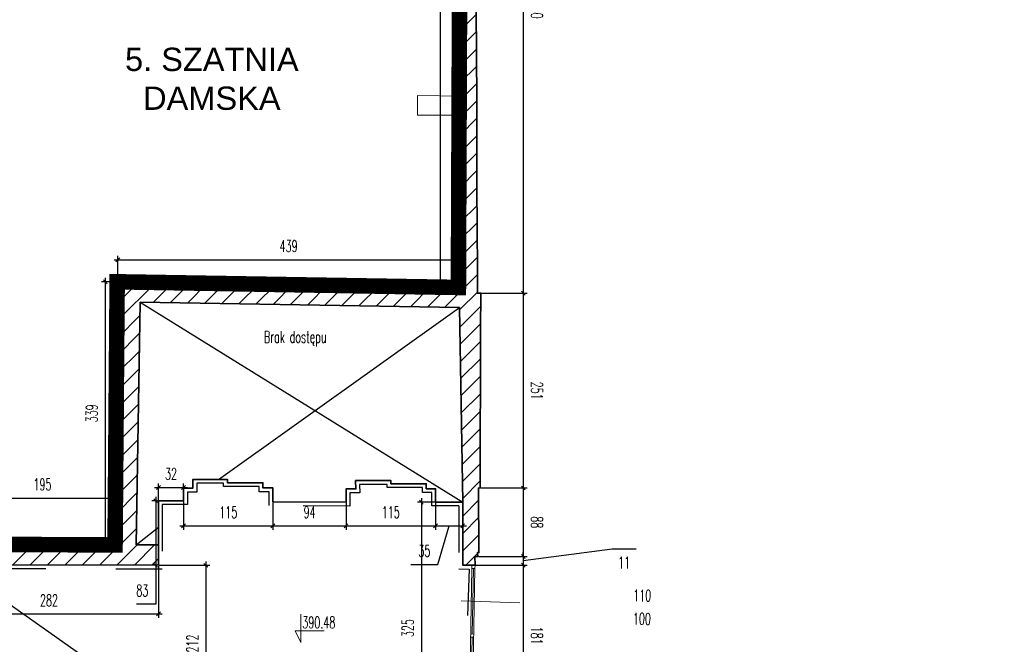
# Model space of a CAD drawing. Header units: millimetres. Extents: x 19887 to 192597, y -14203 to 39042.
# Tile 222 of 256: x 69708 to 70976, y -9289 to -8484. Entities that reach past the tile are written whole.
import ezdxf

# ---------------------------------------------------------------- set-up
doc = ezdxf.new("R2010")
doc.units = ezdxf.units.MM
doc.linetypes.add('ACAD_ISO03W100', pattern=[30, 12, -18])
doc.linetypes.add('DASHED2', pattern=[9.525, 6.35, -3.175])
doc.layers.get('Defpoints').update_dxf_attribs({"color": 4})
for name, color, linetype in [('A_DBA-RAMKI', 6, 'Continuous'), ('A_DBA-WYMIAR', 1, 'Continuous'), ('Opis', 252, 'Continuous'), ('Sufit podwieszany', 252, 'Continuous'), ('Wymiarowanie', 3, 'Continuous'), ('Wypełnienie', 252, 'Continuous')]:
    doc.layers.add(name, color=color, linetype=linetype)
for name, color, linetype, lineweight in [('Basen_rzut_poziom_1_obrys', 252, 'Continuous', 35), ('koty wysokościowe', 252, 'Continuous', 0), ('Okna', 252, 'Continuous', 5), ('Schody', 252, 'Continuous', 5)]:
    doc.layers.add(name, color=color, linetype=linetype, lineweight=lineweight)
doc.styles.add('ARIAL', font='arial.ttf')
doc.styles.add('ROMANS', font='romans.shx', dxfattribs={"width": 0.6})
doc.styles.get("Standard").update_dxf_attribs({"font": 'arial.ttf'})
doc.dimstyles.new('000001FB70622F18', dxfattribs={"dimtxt": 20, "dimasz": 5, "dimexe": 5, "dimexo": 1, "dimgap": 20, "dimtad": 1, "dimtoh": 1, "dimdec": 0, "dimtxsty": 'Standard', "dimblk": 'OBLIQUE', "dimcen": 0, "dimdle": 5, "dimclrd": 252, "dimclre": 252, "dimclrt": 252, "dimadec": 0, "dimazin": 0, "dimtfac": 1, "dimtdec": 0, "dimtmove": 0, "dimatfit": 3, "dimldrblk": 'OBLIQUE', "dimfxl": 150, "dimfxlon": 1, "dimlwd": 25, "dimlwe": 25, "dimarcsym": 1})

# ---------------------------------------------------------------- blocks, each defined once
blk = doc.blocks.new('_Oblique')
at = {"color": 0, "linetype": 'ByBlock', "lineweight": -2}
blk.add_line((-0.5, -0.5), (0.5, 0.5), dxfattribs=at)
blk = doc.blocks.new('*D795')
at = {"layer": 'Defpoints', "color": 0}
for p in [(4440, -3346.3), (4442.7, -4076.4), (4501.8, -4076.4)]:
    blk.add_point(p, dxfattribs=at)
at = {"layer": 'Wymiarowanie', "color": 252, "linetype": 'Continuous', "lineweight": 25}
for p, q in [((4501.8, -3341.3), (4501.8, -4081.4)), ((4441, -3346.3), (4506.8, -3346.3)), ((4443.7, -4076.4), (4506.8, -4076.4))]:
    blk.add_line(p, q, dxfattribs=at)
at = {"layer": 'Wymiarowanie', "color": 252, "linetype": 'ByBlock', "lineweight": 25, "xscale": 5, "yscale": 5, "zscale": 5}
for p, rotation in [((4501.8, -3346.3), 90), ((4501.8, -4076.4), 270)]:
    blk.add_blockref('_Oblique', p, dxfattribs=dict(at, rotation=rotation))
at = {"layer": 'Wymiarowanie', "color": 252, "insert": (4519.3, -3711.3), "char_height": 15, "attachment_point": 5, "rotation": 270, "style": 'ROMANS'}
blk.add_mtext('730', dxfattribs=at)
blk = doc.blocks.new('*D797')
at = {"layer": 'Defpoints', "color": 0}
for p in [(4442.7, -4076.4), (4446.5, -4327.2), (4501.8, -4327.2)]:
    blk.add_point(p, dxfattribs=at)
at = {"layer": 'Wymiarowanie', "color": 252, "linetype": 'Continuous', "lineweight": 25}
for p, q in [((4443.7, -4076.4), (4506.8, -4076.4)), ((4501.8, -4071.4), (4501.8, -4332.2)), ((4447.5, -4327.2), (4506.8, -4327.2))]:
    blk.add_line(p, q, dxfattribs=at)
at = {"layer": 'Wymiarowanie', "color": 252, "linetype": 'ByBlock', "lineweight": 25, "xscale": 5, "yscale": 5, "zscale": 5}
for p, rotation in [((4501.8, -4076.4), 90), ((4501.8, -4327.2), 270)]:
    blk.add_blockref('_Oblique', p, dxfattribs=dict(at, rotation=rotation))
at = {"layer": 'Wymiarowanie', "color": 252, "insert": (4519.3, -4201.8), "char_height": 15, "attachment_point": 5, "rotation": 270, "style": 'ROMANS'}
blk.add_mtext('251', dxfattribs=at)
blk = doc.blocks.new('*D800')
at = {"layer": 'Defpoints', "color": 0}
for p in [(4446.5, -4327.2), (4443.1, -4415.3), (4501.8, -4415.3)]:
    blk.add_point(p, dxfattribs=at)
at = {"layer": 'Wymiarowanie', "color": 252, "linetype": 'Continuous', "lineweight": 25}
for p, q in [((4447.5, -4327.2), (4506.8, -4327.2)), ((4501.8, -4322.2), (4501.8, -4420.3)), ((4444.1, -4415.3), (4506.8, -4415.3))]:
    blk.add_line(p, q, dxfattribs=at)
at = {"layer": 'Wymiarowanie', "color": 252, "linetype": 'ByBlock', "lineweight": 25, "xscale": 5, "yscale": 5, "zscale": 5}
for p, rotation in [((4501.8, -4327.2), 90), ((4501.8, -4415.3), 270)]:
    blk.add_blockref('_Oblique', p, dxfattribs=dict(at, rotation=rotation))
at = {"layer": 'Wymiarowanie', "color": 252, "insert": (4519.3, -4371.3), "char_height": 15, "attachment_point": 5, "rotation": 270, "style": 'ROMANS'}
blk.add_mtext('88', dxfattribs=at)
blk = doc.blocks.new('*D799')
at = {"layer": 'Defpoints', "color": 0}
for p in [(4443.1, -4415.3), (4439.7, -4426.7), (4501.8, -4426.7)]:
    blk.add_point(p, dxfattribs=at)
at = {"layer": 'Wymiarowanie', "color": 252, "linetype": 'Continuous', "lineweight": 25}
for p, q in [((4616.3, -4405.8), (4501.8, -4421)), ((4647, -4405.8), (4616.3, -4405.8)), ((4444.1, -4415.3), (4506.8, -4415.3)), ((4501.8, -4410.3), (4501.8, -4431.7)), ((4501.8, -4415.3), (4501.8, -4410.3)), ((4440.7, -4426.7), (4506.8, -4426.7)), ((4501.8, -4426.7), (4501.8, -4431.7))]:
    blk.add_line(p, q, dxfattribs=at)
at = {"layer": 'Wymiarowanie', "color": 252, "linetype": 'ByBlock', "lineweight": 25, "xscale": 5, "yscale": 5, "zscale": 5}
for p, rotation in [((4501.8, -4415.3), 270), ((4501.8, -4426.7), 90)]:
    blk.add_blockref('_Oblique', p, dxfattribs=dict(at, rotation=rotation))
at = {"layer": 'Wymiarowanie', "color": 252, "insert": (4631.6, -4423.3), "char_height": 15, "attachment_point": 5, "style": 'ROMANS'}
blk.add_mtext('11', dxfattribs=at)
blk = doc.blocks.new('*D798')
at = {"layer": 'Defpoints', "color": 0}
for p in [(4439.7, -4426.7), (4436.3, -4608.1), (4501.8, -4608.1)]:
    blk.add_point(p, dxfattribs=at)
at = {"layer": 'Wymiarowanie', "color": 252, "linetype": 'Continuous', "lineweight": 25}
for p, q in [((4501.8, -4421.7), (4501.8, -4613.1)), ((4440.7, -4426.7), (4506.8, -4426.7)), ((4437.3, -4608.1), (4506.8, -4608.1))]:
    blk.add_line(p, q, dxfattribs=at)
at = {"layer": 'Wymiarowanie', "color": 252, "linetype": 'ByBlock', "lineweight": 25, "xscale": 5, "yscale": 5, "zscale": 5}
for p, rotation in [((4501.8, -4426.7), 90), ((4501.8, -4608.1), 270)]:
    blk.add_blockref('_Oblique', p, dxfattribs=dict(at, rotation=rotation))
at = {"layer": 'Wymiarowanie', "color": 252, "insert": (4519.3, -4517.4), "char_height": 15, "attachment_point": 5, "rotation": 270, "style": 'ROMANS'}
blk.add_mtext('181', dxfattribs=at)
blk = doc.blocks.new('*D806')
at = {"layer": 'Defpoints', "color": 0}
for p in [(4395.1, -3077.1), (4422.2, -3077.1), (4419.3, -4068.9)]:
    blk.add_point(p, dxfattribs=at)
at = {"layer": 'Wymiarowanie', "color": 252, "linetype": 'Continuous', "lineweight": 25}
for p, q in [((4421.2, -3077.1), (4390.1, -3077.1)), ((4395.1, -4073.9), (4395.1, -3072.1)), ((4418.3, -4068.9), (4390.1, -4068.9))]:
    blk.add_line(p, q, dxfattribs=at)
at = {"layer": 'Wymiarowanie', "color": 252, "linetype": 'ByBlock', "lineweight": 25, "xscale": 5, "yscale": 5, "zscale": 5}
for p, rotation in [((4395.1, -3077.1), 90), ((4395.1, -4068.9), 270)]:
    blk.add_blockref('_Oblique', p, dxfattribs=dict(at, rotation=rotation))
at = {"layer": 'Wymiarowanie', "color": 252, "insert": (4377.6, -3573), "char_height": 15, "attachment_point": 5, "rotation": 90, "style": 'ROMANS'}
blk.add_mtext('992', dxfattribs=at)
blk = doc.blocks.new('*D803')
at = {"layer": 'Defpoints', "color": 0}
for p in [(3963.9, -4061.7), (3980.1, -4061.7), (3977.4, -4400.6)]:
    blk.add_point(p, dxfattribs=at)
at = {"layer": 'Wymiarowanie', "color": 252, "linetype": 'Continuous', "lineweight": 25}
for p, q in [((3979.1, -4061.7), (3958.9, -4061.7)), ((3963.9, -4405.6), (3963.9, -4056.7)), ((3976.4, -4400.6), (3958.9, -4400.6))]:
    blk.add_line(p, q, dxfattribs=at)
at = {"layer": 'Wymiarowanie', "color": 252, "linetype": 'ByBlock', "lineweight": 25, "xscale": 5, "yscale": 5, "zscale": 5}
for p, rotation in [((3963.9, -4061.7), 90), ((3963.9, -4400.6), 270)]:
    blk.add_blockref('_Oblique', p, dxfattribs=dict(at, rotation=rotation))
at = {"layer": 'Wymiarowanie', "color": 252, "insert": (3946.4, -4231.1), "char_height": 15, "attachment_point": 5, "rotation": 90, "style": 'ROMANS'}
blk.add_mtext('339', dxfattribs=at)
blk = doc.blocks.new('*D807')
at = {"layer": 'Defpoints', "color": 0}
for p in [(4064.6, -4326.5), (4032.2, -4343.6), (4064.6, -4343.6)]:
    blk.add_point(p, dxfattribs=at)
at = {"layer": 'Wymiarowanie', "color": 252, "linetype": 'Continuous', "lineweight": 25}
for p, q in [((4027.2, -4326.5), (4069.6, -4326.5)), ((4032.2, -4342.6), (4032.2, -4321.5)), ((4064.6, -4342.6), (4064.6, -4321.5))]:
    blk.add_line(p, q, dxfattribs=at)
at = {"layer": 'Wymiarowanie', "color": 252, "linetype": 'ByBlock', "lineweight": 25, "xscale": 5, "yscale": 5, "zscale": 5, "rotation": 180}
blk.add_blockref('_Oblique', (4032.2, -4326.5), dxfattribs=at)
at = {"layer": 'Wymiarowanie', "color": 252, "linetype": 'ByBlock', "lineweight": 25, "xscale": 5, "yscale": 5, "zscale": 5}
blk.add_blockref('_Oblique', (4064.6, -4326.5), dxfattribs=at)
at = {"layer": 'Wymiarowanie', "color": 252, "insert": (4048.4, -4309), "char_height": 15, "attachment_point": 5, "style": 'ROMANS'}
blk.add_mtext('32', dxfattribs=at)
blk = doc.blocks.new('*D804')
at = {"layer": 'Defpoints', "color": 0}
for p in [(4064.6, -4343.6), (4179.6, -4345), (4179.6, -4375.9)]:
    blk.add_point(p, dxfattribs=at)
at = {"layer": 'Wymiarowanie', "color": 252, "linetype": 'Continuous', "lineweight": 25}
for p, q in [((4064.6, -4344.6), (4064.6, -4380.9)), ((4179.6, -4346), (4179.6, -4380.9)), ((4059.6, -4375.9), (4184.6, -4375.9))]:
    blk.add_line(p, q, dxfattribs=at)
at = {"layer": 'Wymiarowanie', "color": 252, "linetype": 'ByBlock', "lineweight": 25, "xscale": 5, "yscale": 5, "zscale": 5, "rotation": 180}
blk.add_blockref('_Oblique', (4064.6, -4375.9), dxfattribs=at)
at = {"layer": 'Wymiarowanie', "color": 252, "linetype": 'ByBlock', "lineweight": 25, "xscale": 5, "yscale": 5, "zscale": 5}
blk.add_blockref('_Oblique', (4179.6, -4375.9), dxfattribs=at)
at = {"layer": 'Wymiarowanie', "color": 252, "insert": (4122.1, -4358.4), "char_height": 15, "attachment_point": 5, "style": 'ROMANS'}
blk.add_mtext('115', dxfattribs=at)
blk = doc.blocks.new('*D808')
at = {"layer": 'Defpoints', "color": 0}
for p in [(4179.6, -4345), (4273.7, -4345.5), (4273.7, -4375.9)]:
    blk.add_point(p, dxfattribs=at)
at = {"layer": 'Wymiarowanie', "color": 252, "linetype": 'Continuous', "lineweight": 25}
for p, q in [((4179.6, -4346), (4179.6, -4380.9)), ((4273.7, -4346.5), (4273.7, -4380.9)), ((4174.6, -4375.9), (4278.7, -4375.9))]:
    blk.add_line(p, q, dxfattribs=at)
at = {"layer": 'Wymiarowanie', "color": 252, "linetype": 'ByBlock', "lineweight": 25, "xscale": 5, "yscale": 5, "zscale": 5, "rotation": 180}
blk.add_blockref('_Oblique', (4179.6, -4375.9), dxfattribs=at)
at = {"layer": 'Wymiarowanie', "color": 252, "linetype": 'ByBlock', "lineweight": 25, "xscale": 5, "yscale": 5, "zscale": 5}
blk.add_blockref('_Oblique', (4273.7, -4375.9), dxfattribs=at)
at = {"layer": 'Wymiarowanie', "color": 252, "insert": (4226.7, -4358.4), "char_height": 15, "attachment_point": 5, "style": 'ROMANS'}
blk.add_mtext('94', dxfattribs=at)
blk = doc.blocks.new('*D809')
at = {"layer": 'Defpoints', "color": 0}
for p in [(4273.7, -4345.5), (4388.9, -4345.4), (4388.9, -4375.9)]:
    blk.add_point(p, dxfattribs=at)
at = {"layer": 'Wymiarowanie', "color": 252, "linetype": 'Continuous', "lineweight": 25}
for p, q in [((4273.7, -4346.5), (4273.7, -4380.9)), ((4388.9, -4346.4), (4388.9, -4380.9)), ((4268.7, -4375.9), (4393.9, -4375.9))]:
    blk.add_line(p, q, dxfattribs=at)
at = {"layer": 'Wymiarowanie', "color": 252, "linetype": 'ByBlock', "lineweight": 25, "xscale": 5, "yscale": 5, "zscale": 5, "rotation": 180}
blk.add_blockref('_Oblique', (4273.7, -4375.9), dxfattribs=at)
at = {"layer": 'Wymiarowanie', "color": 252, "linetype": 'ByBlock', "lineweight": 25, "xscale": 5, "yscale": 5, "zscale": 5}
blk.add_blockref('_Oblique', (4388.9, -4375.9), dxfattribs=at)
at = {"layer": 'Wymiarowanie', "color": 252, "insert": (4331.3, -4358.4), "char_height": 15, "attachment_point": 5, "style": 'ROMANS'}
blk.add_mtext('115', dxfattribs=at)
blk = doc.blocks.new('*D811')
at = {"layer": 'Defpoints', "color": 0}
for p in [(4388.9, -4345.4), (4423.8, -4345.4), (4423.8, -4375.9)]:
    blk.add_point(p, dxfattribs=at)
at = {"layer": 'Wymiarowanie', "color": 252, "linetype": 'Continuous', "lineweight": 25}
for p, q in [((4388.9, -4346.4), (4388.9, -4380.9)), ((4423.8, -4346.4), (4423.8, -4380.9)), ((4383.9, -4375.9), (4428.8, -4375.9)), ((4391.8, -4425.7), (4406.4, -4375.9)), ((4357.2, -4425.7), (4391.8, -4425.7))]:
    blk.add_line(p, q, dxfattribs=at)
at = {"layer": 'Wymiarowanie', "color": 252, "linetype": 'ByBlock', "lineweight": 25, "xscale": 5, "yscale": 5, "zscale": 5, "rotation": 180}
blk.add_blockref('_Oblique', (4388.9, -4375.9), dxfattribs=at)
at = {"layer": 'Wymiarowanie', "color": 252, "linetype": 'ByBlock', "lineweight": 25, "xscale": 5, "yscale": 5, "zscale": 5}
blk.add_blockref('_Oblique', (4423.8, -4375.9), dxfattribs=at)
at = {"layer": 'Wymiarowanie', "color": 252, "insert": (4374.5, -4408.2), "char_height": 15, "attachment_point": 5, "style": 'ROMANS'}
blk.add_mtext('35', dxfattribs=at)
blk = doc.blocks.new('*D823')
at = {"layer": 'Defpoints', "color": 0}
for p in [(3980.4, -4340.2), (3785.5, -4387.7), (3980.4, -4389.2)]:
    blk.add_point(p, dxfattribs=at)
at = {"layer": 'Wymiarowanie', "color": 252, "linetype": 'Continuous', "lineweight": 25}
for p, q in [((3780.5, -4340.2), (3985.4, -4340.2)), ((3785.5, -4386.7), (3785.5, -4335.2)), ((3980.4, -4388.2), (3980.4, -4335.2))]:
    blk.add_line(p, q, dxfattribs=at)
at = {"layer": 'Wymiarowanie', "color": 252, "linetype": 'ByBlock', "lineweight": 25, "xscale": 5, "yscale": 5, "zscale": 5, "rotation": 180}
blk.add_blockref('_Oblique', (3785.5, -4340.2), dxfattribs=at)
at = {"layer": 'Wymiarowanie', "color": 252, "linetype": 'ByBlock', "lineweight": 25, "xscale": 5, "yscale": 5, "zscale": 5}
blk.add_blockref('_Oblique', (3980.4, -4340.2), dxfattribs=at)
at = {"layer": 'Wymiarowanie', "color": 252, "insert": (3883, -4322.7), "char_height": 15, "attachment_point": 5, "style": 'ROMANS'}
blk.add_mtext('195', dxfattribs=at)
blk = doc.blocks.new('*D831')
at = {"layer": 'Defpoints', "color": 0}
for p in [(4032.2, -4426.8), (3750.4, -4440.7), (4032.2, -4489.4)]:
    blk.add_point(p, dxfattribs=at)
at = {"layer": 'Wymiarowanie', "color": 252, "linetype": 'Continuous', "lineweight": 25}
for p, q in [((4032.2, -4427.8), (4032.2, -4494.4)), ((3750.4, -4441.7), (3750.4, -4494.4)), ((3745.4, -4489.4), (4037.2, -4489.4))]:
    blk.add_line(p, q, dxfattribs=at)
at = {"layer": 'Wymiarowanie', "color": 252, "linetype": 'ByBlock', "lineweight": 25, "xscale": 5, "yscale": 5, "zscale": 5, "rotation": 180}
blk.add_blockref('_Oblique', (3750.4, -4489.4), dxfattribs=at)
at = {"layer": 'Wymiarowanie', "color": 252, "linetype": 'ByBlock', "lineweight": 25, "xscale": 5, "yscale": 5, "zscale": 5}
blk.add_blockref('_Oblique', (4032.2, -4489.4), dxfattribs=at)
at = {"layer": 'Wymiarowanie', "color": 252, "insert": (3891.3, -4471.9), "char_height": 15, "attachment_point": 5, "style": 'ROMANS'}
blk.add_mtext('282', dxfattribs=at)
blk = doc.blocks.new('*D966')
at = {"layer": 'Defpoints', "color": 0}
for p in [(4032.2, -4426.8), (4009, -4638.8), (4093.3, -4638.8)]:
    blk.add_point(p, dxfattribs=at)
at = {"layer": 'Wymiarowanie', "color": 252, "linetype": 'Continuous', "lineweight": 25}
for p, q in [((4093.3, -4421.8), (4093.3, -4643.8)), ((4033.2, -4426.8), (4098.3, -4426.8)), ((4010, -4638.8), (4098.3, -4638.8))]:
    blk.add_line(p, q, dxfattribs=at)
at = {"layer": 'Wymiarowanie', "color": 252, "linetype": 'ByBlock', "lineweight": 25, "xscale": 5, "yscale": 5, "zscale": 5}
for p, rotation in [((4093.3, -4426.8), 90), ((4093.3, -4638.8), 270)]:
    blk.add_blockref('_Oblique', p, dxfattribs=dict(at, rotation=rotation))
at = {"layer": 'Wymiarowanie', "color": 252, "insert": (4075.8, -4527.5), "char_height": 15, "attachment_point": 5, "rotation": 90, "style": 'ROMANS'}
blk.add_mtext('212', dxfattribs=at)
blk = doc.blocks.new('*D980')
at = {"layer": 'Defpoints', "color": 0}
for p in [(4423.8, -4345.4), (4370.6, -4670), (4407.6, -4670)]:
    blk.add_point(p, dxfattribs=at)
at = {"layer": 'Wymiarowanie', "color": 252, "linetype": 'Continuous', "lineweight": 25}
for p, q in [((4422.8, -4345.4), (4365.6, -4345.4)), ((4370.6, -4340.4), (4370.6, -4675)), ((4406.6, -4670), (4365.6, -4670))]:
    blk.add_line(p, q, dxfattribs=at)
at = {"layer": 'Wymiarowanie', "color": 252, "linetype": 'ByBlock', "lineweight": 25, "xscale": 5, "yscale": 5, "zscale": 5}
for p, rotation in [((4370.6, -4345.4), 90), ((4370.6, -4670), 270)]:
    blk.add_blockref('_Oblique', p, dxfattribs=dict(at, rotation=rotation))
at = {"layer": 'Wymiarowanie', "color": 252, "insert": (4353.1, -4507.7), "char_height": 15, "attachment_point": 5, "rotation": 90, "style": 'ROMANS'}
blk.add_mtext('325', dxfattribs=at)
blk = doc.blocks.new('*D979')
at = {"layer": 'Defpoints', "color": 0}
for p in [(4032.2, -4343.6), (4028.7, -4426.8), (4032.2, -4426.8)]:
    blk.add_point(p, dxfattribs=at)
at = {"layer": 'Wymiarowanie', "color": 252, "linetype": 'Continuous', "lineweight": 25}
for p, q in [((4031.2, -4343.6), (4023.7, -4343.6)), ((4028.7, -4338.6), (4028.7, -4431.8)), ((4031.2, -4426.8), (4023.7, -4426.8)), ((4028.7, -4426.8), (4028.7, -4476.8)), ((4028.7, -4476.8), (4004.1, -4476.8))]:
    blk.add_line(p, q, dxfattribs=at)
at = {"layer": 'Wymiarowanie', "color": 252, "linetype": 'ByBlock', "lineweight": 25, "xscale": 5, "yscale": 5, "zscale": 5}
for p, rotation in [((4028.7, -4343.6), 90), ((4028.7, -4426.8), 270)]:
    blk.add_blockref('_Oblique', p, dxfattribs=dict(at, rotation=rotation))
at = {"layer": 'Wymiarowanie', "color": 252, "insert": (4011.4, -4459.3), "char_height": 15, "attachment_point": 5, "style": 'ROMANS'}
blk.add_mtext('83', dxfattribs=at)
blk = doc.blocks.new('*D1012')
at = {"layer": 'Defpoints', "color": 0}
for p in [(4419.3, -4033.3), (3980.1, -4061.7), (4419.3, -4068.9)]:
    blk.add_point(p, dxfattribs=at)
at = {"layer": 'Wymiarowanie', "color": 252, "linetype": 'Continuous', "lineweight": 25}
for p, q in [((3980.1, -4060.7), (3980.1, -4028.3)), ((4419.3, -4067.9), (4419.3, -4028.3)), ((3975.1, -4033.3), (4424.3, -4033.3))]:
    blk.add_line(p, q, dxfattribs=at)
at = {"layer": 'Wymiarowanie', "color": 252, "linetype": 'ByBlock', "lineweight": 25, "xscale": 5, "yscale": 5, "zscale": 5, "rotation": 180}
blk.add_blockref('_Oblique', (3980.1, -4033.3), dxfattribs=at)
at = {"layer": 'Wymiarowanie', "color": 252, "linetype": 'ByBlock', "lineweight": 25, "xscale": 5, "yscale": 5, "zscale": 5}
blk.add_blockref('_Oblique', (4419.3, -4033.3), dxfattribs=at)
at = {"layer": 'Wymiarowanie', "color": 252, "insert": (4199.7, -4015.8), "char_height": 15, "attachment_point": 5, "style": 'ROMANS'}
blk.add_mtext('439', dxfattribs=at)
blk = doc.blocks.new('G$CF5E15B28')
at = {"layer": 'Wypełnienie'}
h = blk.add_hatch(dxfattribs=at)
h.set_pattern_fill('ANSI31', color=253, scale=5, angle=90)
h.set_pattern_definition([(45, (3252.028, -2175.285), (-11.22532, 11.22532), [])])
h.paths.add_polyline_path([(3783, -4364.1), (3722, -4365), (3722.2, -4380.3), (3691.1, -4380.3), (3691.1, -4397.2), (3676.9, -4397.2), (3676.9, -4415.9), (3673.6, -4415.9), (3673.6, -4425.5), (3723, -4425.2), (3723, -4441), (3743.8, -4440.7), (3750.4, -4440.7), (3750.4, -4432.9), (3752.1, -4432.9), (3752.1, -4426.3), (4032.2, -4426.8), (4032.2, -4400.6), (4003.5, -4400.6), (4008.7, -4088.1), (4419.7, -4094.9), (4423.8, -4345.4), (4423.8, -4426.5), (4439.7, -4426.7), (4439.5, -4415.4), (4443.1, -4415.3), (4442.8, -4410.4), (4444.6, -4410.3), (4444, -4327.4), (4446.5, -4327.2), (4446.7, -4123.1), (4447.2, -4076.4), (4442.7, -4076.4), (4441.2, -3705.8), (4440.8, -3548.6), (4440.3, -3464.1), (4439.9, -3380.4), (4440, -3346.3), (4422.2, -3346.3), (4422.2, -3559.5), (4420.7, -3920.9), (4419.3, -4068.9), (3980.1, -4061.7), (3977.4, -4400.6), (3782.4, -4399.3)])
at = {"layer": 'Basen_rzut_poziom_1_obrys', "color": 253, "elevation": 0}
for points in [[(4422.2, -3346.3), (4422.2, -3772.8), (4419.3, -4068.9)], [(4439.7, -4426.7), (4439.5, -4415.4), (4443.1, -4415.3), (4442.8, -4410.4), (4444.6, -4410.3), (4444, -4327.4), (4446.5, -4327.2), (4446.7, -4123.1), (4447.2, -4076.4), (4442.7, -4076.4), (4442.7, -4046.8), (4442.4, -3992.8), (4442.1, -3938.5), (4441.9, -3875.8), (4441.9, -3824.6), (4441.4, -3772.4), (4441.2, -3705.8), (4441, -3623.4), (4440.8, -3548.6), (4440.3, -3464.1), (4439.9, -3380.4), (4439.9, -3346.3)], [(3977.4, -4400.6), (3980.1, -4061.7), (4419.3, -4068.9)], [(4003.5, -4400.6), (4003.5, -4400.6), (4008.7, -4088.1)], [(4008.7, -4088.1), (4419.7, -4094.9)], [(4419.7, -4094.9), (4423.8, -4345.4)], [(4423.8, -4345.4), (4388.9, -4345.4), (4388.9, -4328.2), (4376.9, -4328.2), (4376.9, -4321.8), (4331.5, -4321.8), (4331.5, -4317.7), (4285.9, -4317.7), (4286.3, -4328.4), (4273.7, -4328.4), (4273.7, -4345.5), (4179.6, -4345), (4179.6, -4327.2), (4166.8, -4327.2), (4166.8, -4320.4), (4121.1, -4320.4), (4121.1, -4316.1), (4076.6, -4316.1), (4076.6, -4327.4), (4064.6, -4327.4), (4064.6, -4343.6), (4032.2, -4343.6), (4032.2, -4426.8), (3752.1, -4426.3)], [(4423.8, -4345.4), (4423.8, -4426.5), (4439.7, -4426.7)], [(3977.4, -4400.6), (3782.4, -4399.3), (3783, -4364.1), (3722, -4365), (3722, -4380.3), (3691.1, -4380.3), (3691.1, -4397.2), (3676.9, -4397.2), (3676.9, -4415.9), (3673.6, -4415.9), (3673.6, -4425.5), (3723, -4425.2), (3723, -4441), (3743.8, -4440.7)], [(4003.5, -4400.6), (4032.2, -4400.6)]]:
    blk.add_lwpolyline(points, dxfattribs=at)
at = {"layer": 'koty wysokościowe', "color": 253, "elevation": 0}
for points in [[(4215.5, -4489.9), (4215.5, -4526.2)], [(4208, -4511.2), (4215.5, -4511.2)], [(4215.5, -4526.2), (4208, -4511.2)], [(4215.5, -4511.2), (4245.5, -4511.2)]]:
    blk.add_lwpolyline(points, dxfattribs=at)
at = {"layer": 'Okna', "color": 253, "elevation": 0}
for points in [[(4435.6, -4430.7), (4432.5, -4603.7)], [(4437.6, -4430.7), (4436.1, -4515.3)], [(4436.5, -4604.1), (4439.6, -4430.7)], [(4422, -4472.7), (4497.4, -4474.9)], [(4434, -4519.2), (4438, -4519.4)], [(4434.1, -4515.2), (4438.1, -4515.4)], [(4436, -4519.3), (4434.5, -4603.9)]]:
    blk.add_lwpolyline(points, dxfattribs=at)
blk.add_lwpolyline([(4439.7, -4426.7), (4435.7, -4426.7), (4435.6, -4430.7), (4439.6, -4430.7)], close=True, dxfattribs=at)
at = {"layer": 'Opis', "color": 253, "elevation": 0}
for points in [[(4008.7, -4088.1), (4423.8, -4345.4)], [(4109.4, -4316.1), (4419.7, -4094.9)], [(4003.5, -4400.6), (4032.2, -4377.7)]]:
    blk.add_lwpolyline(points, dxfattribs=at)
at = {"layer": 'Schody', "color": 253, "elevation": 0}
blk.add_lwpolyline([(4421.5, -3847), (4365.5, -3847), (4365.5, -3822), (4421.7, -3822.5)], dxfattribs=at)
at = {"layer": 'Sufit podwieszany', "color": 253, "linetype": 'ACAD_ISO03W100', "ltscale": 5, "elevation": 0}
for points in [[(4417.2, -3082.1), (4417.2, -3772.8), (4414.3, -4063.9)], [(3972.5, -4395.5), (3975.1, -4056.6), (4414.3, -4063.9)], [(4418.8, -4350.4), (4383.9, -4350.4), (4383.9, -4333.2), (4371.9, -4333.2), (4371.9, -4326.8), (4326.5, -4326.8), (4326.5, -4322.7), (4291, -4322.7), (4291.5, -4333.4), (4278.7, -4333.4), (4278.7, -4350.5), (4174.6, -4349.9), (4174.6, -4332.2), (4161.8, -4332.2), (4161.8, -4325.4), (4116.1, -4325.4), (4116.1, -4321.1), (4081.6, -4321.1), (4081.6, -4332.4), (4069.6, -4332.4), (4069.6, -4348.6), (4037.2, -4348.6), (4037.2, -4431.8), (3755.2, -4431.3)], [(3972.5, -4395.5), (3787.5, -4394.3), (3788.1, -4359.1), (3717, -4360.1), (3717, -4375.3), (3686.1, -4375.3), (3686.1, -4392.2), (3671.9, -4392.2), (3671.9, -4410.9), (3668.6, -4410.9), (3668.6, -4430.5), (3718, -4430.2), (3718, -4446.1), (3743.8, -4445.7)], [(4418.8, -4350.4), (4418.8, -4431.4), (4432, -4431.6)], [(4432, -4431.6), (4426.2, -4609.5)]]:
    blk.add_lwpolyline(points, dxfattribs=at)
at = {"layer": 'koty wysokościowe', "color": 253, "insert": (4217.4, -4492.8, 0), "char_height": 15, "width": 21553.284, "attachment_point": 1, "style": 'ROMANS'}
blk.add_mtext('390.48', dxfattribs=at)
at = {"layer": 'Okna', "color": 253, "char_height": 15, "width": 190.296, "attachment_point": 3, "rotation": 358.9298, "style": 'ROMANS'}
for s, insert in [('110', (4666.6, -4458.4, 0)), ('100', (4666.2, -4488.4, 0))]:
    blk.add_mtext(s, dxfattribs=dict(at, insert=insert))
at = {"layer": 'Opis', "color": 253, "char_height": 15, "attachment_point": 1, "style": 'ROMANS'}
for insert, width in [((4168, -4125.2, 0), 893.549), ((3337.3, -4253.8, 0), 1024.82)]:
    blk.add_mtext('Brak dostępu', dxfattribs=dict(at, insert=insert, width=width))
at = {"layer": 'Wymiarowanie', "color": 253}
for base, p1, p2, angle, override, picture, middle in [((4395.1, -3077.1, 0), (4419.3, -4068.9, 0), (4422.2, -3077.1, 0), 90, {"dimtxt": 15, "dimgap": 10, "dimtxsty": 'ROMANS'}, '*D806', (4377.6, -3573, 0)), ((4501.8, -4076.4, 0), (4440, -3346.3, 0), (4442.7, -4076.4, 0), 90, {"dimtxt": 15, "dimgap": 10, "dimtad": 2, "dimtxsty": 'ROMANS', "dimtmove": 1}, '*D795', (4519.3, -3711.3, 0)), ((4419.3, -4033.3, 0), (3980.1, -4061.7, 0), (4419.3, -4068.9, 0), 0, {"dimtxt": 15, "dimgap": 10, "dimtxsty": 'ROMANS'}, '*D1012', (4199.7, -4015.8, 0)), ((3963.9, -4061.7, 0), (3977.4, -4400.6, 0), (3980.1, -4061.7, 0), 90, {"dimtxt": 15, "dimgap": 10, "dimtxsty": 'ROMANS'}, '*D803', (3946.4, -4231.1, 0)), ((4501.8, -4327.2, 0), (4442.7, -4076.4, 0), (4446.5, -4327.2, 0), 90, {"dimtxt": 15, "dimgap": 10, "dimtad": 2, "dimtxsty": 'ROMANS', "dimtmove": 1}, '*D797', (4519.3, -4201.8, 0)), ((3980.4, -4340.2, 0), (3785.5, -4387.7, 0), (3980.4, -4389.2, 0), 0, {"dimtxt": 15, "dimgap": 10, "dimtxsty": 'ROMANS'}, '*D823', (3883, -4322.7, 0)), ((4501.8, -4415.3, 0), (4446.5, -4327.2, 0), (4443.1, -4415.3, 0), 90, {"dimtxt": 15, "dimgap": 10, "dimtad": 2, "dimtxsty": 'ROMANS', "dimtmove": 1}, '*D800', (4519.3, -4371.3, 0)), ((4179.6, -4375.9, 0), (4064.6, -4343.6, 0), (4179.6, -4345, 0), 0, {"dimtxt": 15, "dimgap": 10, "dimtxsty": 'ROMANS', "dimtmove": 1}, '*D804', (4122.1, -4358.4, 0)), ((4273.7, -4375.9, 0), (4179.6, -4345, 0), (4273.7, -4345.5, 0), 0, {"dimtxt": 15, "dimgap": 10, "dimtxsty": 'ROMANS', "dimtmove": 1}, '*D808', (4226.7, -4358.4, 0)), ((4388.9, -4375.9, 0), (4273.7, -4345.5, 0), (4388.9, -4345.4, 0), 0, {"dimtxt": 15, "dimgap": 10, "dimtxsty": 'ROMANS', "dimtmove": 1}, '*D809', (4331.3, -4358.4, 0)), ((4370.6, -4670, 0), (4423.8, -4345.4, 0), (4407.6, -4670, 0), 90, {"dimtxt": 15, "dimgap": 10, "dimtxsty": 'ROMANS'}, '*D980', (4353.1, -4507.7, 0)), ((4501.8, -4608.1, 0), (4439.7, -4426.7, 0), (4436.3, -4608.1, 0), 90, {"dimtxt": 15, "dimgap": 10, "dimtad": 2, "dimtxsty": 'ROMANS', "dimtmove": 1}, '*D798', (4519.3, -4517.4, 0)), ((4032.2, -4489.4, 0), (3750.4, -4440.7, 0), (4032.2, -4426.8, 0), 0, {"dimtxt": 15, "dimgap": 10, "dimtxsty": 'ROMANS', "dimtmove": 1}, '*D831', (3891.3, -4471.9, 0))]:
    dim = blk.add_linear_dim(base=base, p1=p1, p2=p2, angle=angle, dimstyle='000001FB70622F18', override=override, dxfattribs=at)
    dim.commit()
    dim.dimension.update_dxf_attribs({"geometry": picture, "text_midpoint": middle})
for base, p1, p2, angle, override, picture, middle in [((4064.6, -4326.5, 0), (4032.2, -4343.6, 0), (4064.6, -4343.6, 0), 0, {"dimtxt": 15, "dimgap": 10, "dimtxsty": 'ROMANS'}, '*D807', (4048.4, -4326.5, 0)), ((4028.7, -4426.8, 0), (4032.2, -4343.6, 0), (4032.2, -4426.8, 0), 90, {"dimtxt": 15, "dimgap": 10, "dimtxsty": 'ROMANS'}, '*D979', (4011.4, -4476.8, 0)), ((4423.8, -4375.9, 0), (4388.9, -4345.4, 0), (4423.8, -4345.4, 0), 0, {"dimtxt": 15, "dimgap": 10, "dimtxsty": 'ROMANS', "dimtmove": 1}, '*D811', (4381.8, -4425.7, 0)), ((4501.8, -4426.7, 0), (4443.1, -4415.3, 0), (4439.7, -4426.7, 0), 90, {"dimtxt": 15, "dimgap": 10, "dimtad": 2, "dimtxsty": 'ROMANS', "dimtmove": 1}, '*D799', (4626.3, -4405.8, 0)), ((4093.3, -4638.8, 0), (4032.2, -4426.8, 0), (4009, -4638.8, 0), 90, {"dimtxt": 15, "dimgap": 10, "dimtxsty": 'ROMANS'}, '*D966', (4093.3, -4527.5, 0))]:
    dim = blk.add_linear_dim(base=base, p1=p1, p2=p2, angle=angle, dimstyle='000001FB70622F18', override=override, dxfattribs=at)
    dim.commit()
    dim.dimension.update_dxf_attribs({"geometry": picture, "text_midpoint": middle, "dimtype": 160})

msp = doc.modelspace()

# ---------------------------------------------------------------- linework, layer by layer
at = {"layer": 'A_DBA-RAMKI', "color": 210, "linetype": 'DASHED2', "ltscale": 10, "elevation": 0}
msp.add_lwpolyline([(69582.6, -7838.4, 20, 20, 0), (70277, -7837.4, 20, 20, 0), (70273.1, -8829.2, 20, 20, 0), (69833.9, -8821.9, 20, 20, 0), (69831.2, -9160.8, 20, 20, 0), (69578.3, -9159.5, 20, 20, 0)], format="xyseb", dxfattribs=at)
at = {"layer": 'A_DBA-WYMIAR'}
msp.add_lwpolyline([(62834.6, -4385.4), (73334.6, -11810.4)], dxfattribs=at)

# ---------------------------------------------------------------- block references
msp.add_blockref('G$CF5E15B28', (65854.8, -4760.2, 0))

# ---------------------------------------------------------------- texts
at = {"layer": 'A_DBA-RAMKI', "color": 3, "ltscale": 60, "insert": (69955.8, -8560.7, 0), "char_height": 30, "width": 1073.328, "attachment_point": 5, "style": 'ARIAL'}
msp.add_mtext('5. SZATNIA \\PDAMSKA ', dxfattribs=at)

doc.saveas('drawing.dxf')
